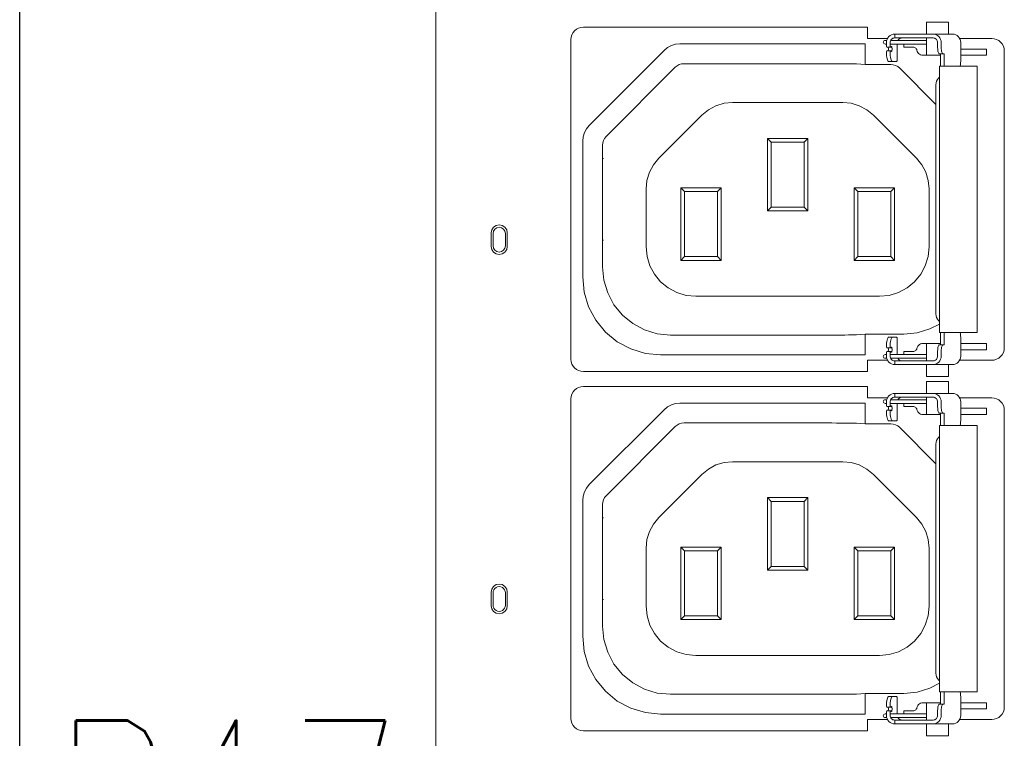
# Model space of a CAD drawing. Header units: millimetres. Extents: x 94562 to 148980, y -25377 to 3008.
# Tile 76 of 140: x 100778 to 100858, y -22606 to -22548. Entities that reach past the tile are written whole.
import ezdxf
from ezdxf.enums import TextEntityAlignment as Align

# ---------------------------------------------------------------- set-up
doc = ezdxf.new("R2010")
doc.units = ezdxf.units.MM
doc.layers.add('tt_opis', color=30, linetype='Continuous')
doc.layers.add('tt_symbole', color=40, linetype='Continuous')
doc.styles.add('Opis_czujki', font='romans.shx', dxfattribs={"width": 0.7})

# ---------------------------------------------------------------- blocks, each defined once
blk = doc.blocks.new('IT_szafa_stojąca_42U')
blk.add_line((289.4091, 1608.811), (289.4091, 1797.7235))
blk = doc.blocks.new('PDU_(18)C13_(6)C19')
at = {"layer": 'tt_symbole', "lineweight": 5}
for p, q in [((0, 5.75376), (0, 0)), ((0.26331, 2.52161), (0.26297, 2.52119)), ((0.26371, 2.52194), (0.26331, 2.52161)), ((0.26417, 2.52221), (0.26371, 2.52194)), ((0.26467, 2.52236), (0.26417, 2.52221)), ((0.26518, 2.5224), (0.26467, 2.52236)), ((0.26524, 2.5224), (0.26518, 2.5224)), ((0.26529, 2.5224), (0.26524, 2.5224)), ((0.26535, 2.5224), (0.26529, 2.5224)), ((0.26543, 2.5224), (0.26535, 2.5224)), ((0.2655, 2.5224), (0.26543, 2.5224)), ((0.26558, 2.5224), (0.2655, 2.5224)), ((0.26567, 2.5224), (0.26558, 2.5224)), ((0.26576, 2.5224), (0.26567, 2.5224)), ((0.27776, 2.5224), (0.26576, 2.5224)), ((0.27826, 2.5224), (0.27776, 2.5224)), ((0.27888, 2.5224), (0.27826, 2.5224)), ((0.27958, 2.5224), (0.27888, 2.5224)), ((0.2804, 2.5224), (0.27958, 2.5224)), ((0.28131, 2.5224), (0.2804, 2.5224)), ((0.28228, 2.5224), (0.28131, 2.5224)), ((0.28332, 2.5224), (0.28228, 2.5224)), ((0.2844, 2.5224), (0.28332, 2.5224)), ((0.28743, 2.5224), (0.2844, 2.5224)), ((0.28793, 2.52236), (0.28743, 2.5224)), ((0.28842, 2.52221), (0.28793, 2.52236)), ((0.28886, 2.52194), (0.28842, 2.52221)), ((0.28926, 2.52161), (0.28886, 2.52194)), ((0.28958, 2.52119), (0.28926, 2.52161)), ((0.30271, 2.52208), (0.32136, 2.52208)), ((0.32276, 2.52194), (0.32136, 2.52208)), ((0.32411, 2.52154), (0.32276, 2.52194)), ((0.1319, 2.51521), (0.13386, 2.51681)), ((0.13386, 2.51681), (0.13608, 2.518)), ((0.13608, 2.518), (0.13849, 2.51872)), ((0.13849, 2.51872), (0.141, 2.51897)), ((0.141, 2.51897), (0.24803, 2.51897)), ((0.2604, 2.51753), (0.26071, 2.51703)), ((0.26071, 2.51703), (0.26286, 2.51703)), ((0.26257, 2.52021), (0.26253, 2.51968)), ((0.26253, 2.51968), (0.26253, 2.51753)), ((0.26253, 2.51883), (0.26483, 2.51883)), ((0.26286, 2.51703), (0.26253, 2.51753)), ((0.26272, 2.52072), (0.26257, 2.52021)), ((0.26297, 2.52119), (0.26272, 2.52072)), ((0.26286, 2.51703), (0.26285, 2.51703)), ((0.2835, 2.52099), (0.26286, 2.52099)), ((0.26326, 2.5174), (0.26286, 2.51703)), ((0.26339, 2.5174), (0.26326, 2.5174)), ((0.2635, 2.51719), (0.26339, 2.5174)), ((0.2636, 2.51681), (0.2635, 2.51719)), ((0.26364, 2.51628), (0.2636, 2.51681)), ((0.26364, 2.51572), (0.26364, 2.51628)), ((0.26483, 2.51883), (0.2835, 2.51883)), ((0.27588, 2.51707), (0.27631, 2.51703)), ((0.27631, 2.51703), (0.27672, 2.51692)), ((0.27672, 2.51692), (0.2771, 2.51671)), ((0.2771, 2.51671), (0.27743, 2.51644)), ((0.27743, 2.51644), (0.27769, 2.51611)), ((0.27769, 2.51611), (0.2779, 2.51574)), ((0.28982, 2.52072), (0.28958, 2.52119)), ((0.28997, 2.52021), (0.28982, 2.52072)), ((0.29001, 2.51968), (0.28997, 2.52021)), ((0.29001, 2.51674), (0.29001, 2.51968)), ((0.29004, 2.51604), (0.29001, 2.51674)), ((0.2901, 2.51536), (0.29004, 2.51604)), ((0.32536, 2.52087), (0.32411, 2.52154)), ((0.32644, 2.51999), (0.32536, 2.52087)), ((0.32735, 2.5189), (0.32644, 2.51999)), ((0.32801, 2.51767), (0.32735, 2.5189)), ((0.32842, 2.51632), (0.32801, 2.51767)), ((0.32856, 2.51493), (0.32842, 2.51632)), ((0.08858, 2.47189), (0.1319, 2.51521)), ((0.26253, 2.51447), (0.26286, 2.51497)), ((0.26283, 2.51497), (0.26285, 2.51497)), ((0.26285, 2.51497), (0.26286, 2.51497)), ((0.26286, 2.51497), (0.26326, 2.5146)), ((0.26326, 2.5146), (0.26339, 2.5146)), ((0.26339, 2.5146), (0.2635, 2.51481)), ((0.2635, 2.51481), (0.2636, 2.51519)), ((0.2636, 2.51519), (0.26364, 2.51572)), ((0.2779, 2.51574), (0.27803, 2.51533)), ((0.27803, 2.51533), (0.27822, 2.51465)), ((0.27822, 2.51465), (0.27856, 2.51403)), ((0.27856, 2.51403), (0.27901, 2.51349)), ((0.27901, 2.51349), (0.27957, 2.51303)), ((0.27957, 2.51303), (0.28019, 2.51269)), ((0.28019, 2.51269), (0.28088, 2.51249)), ((0.28088, 2.51249), (0.2816, 2.51242)), ((0.2816, 2.51242), (0.29175, 2.51242)), ((0.29021, 2.51475), (0.2901, 2.51536)), ((0.29035, 2.51421), (0.29021, 2.51475)), ((0.29051, 2.51376), (0.29035, 2.51421)), ((0.29069, 2.51343), (0.29051, 2.51376)), ((0.2909, 2.51322), (0.29069, 2.51343)), ((0.29113, 2.51315), (0.2909, 2.51322)), ((0.29319, 2.51315), (0.29113, 2.51315)), ((0.32856, 2.34335), (0.32856, 2.51493)), ((0.08699, 2.46993), (0.08858, 2.47189)), ((0.08482, 2.46279), (0.08507, 2.46529)), ((0.08507, 2.46529), (0.08581, 2.46771)), ((0.08581, 2.46771), (0.08699, 2.46993)), ((0.08482, 2.38433), (0.08482, 2.46279)), ((0.08568, 2.37554), (0.08482, 2.38433)), ((0.08825, 2.3671), (0.08568, 2.37554)), ((0.0924, 2.35931), (0.08825, 2.3671)), ((0.098, 2.35249), (0.0924, 2.35931)), ((0.10482, 2.34689), (0.098, 2.35249)), ((0.29382, 2.34512), (0.29382, 2.35228)), ((0.303, 2.35196), (0.30289, 2.35228)), ((0.30314, 2.35142), (0.303, 2.35196)), ((0.30325, 2.35081), (0.30314, 2.35142)), ((0.11261, 2.34272), (0.10482, 2.34689)), ((0.27901, 2.34479), (0.27957, 2.34524)), ((0.27957, 2.34524), (0.28019, 2.34557)), ((0.28019, 2.34557), (0.28088, 2.34578)), ((0.28088, 2.34578), (0.2816, 2.34585)), ((0.2816, 2.34585), (0.29175, 2.34585)), ((0.30331, 2.35012), (0.30325, 2.35081)), ((0.30333, 2.34943), (0.30331, 2.35012)), ((0.30333, 2.3386), (0.30333, 2.34943)), ((0.12106, 2.34017), (0.11261, 2.34272)), ((0.12986, 2.33931), (0.12106, 2.34017)), ((0.2604, 2.34379), (0.2607, 2.34331)), ((0.26072, 2.34125), (0.2604, 2.34075)), ((0.2607, 2.34331), (0.26286, 2.34331)), ((0.26286, 2.34125), (0.26072, 2.34125)), ((0.26287, 2.34331), (0.26253, 2.34379)), ((0.26253, 2.34075), (0.26286, 2.34125)), ((0.26253, 2.34075), (0.26253, 2.3386)), ((0.26285, 2.34331), (0.26283, 2.34331)), ((0.26286, 2.34331), (0.26285, 2.34331)), ((0.26287, 2.34331), (0.26286, 2.34331)), ((0.26286, 2.34125), (0.26289, 2.34122)), ((0.26326, 2.34367), (0.26287, 2.34331)), ((0.26289, 2.34122), (0.26326, 2.34087)), ((0.26339, 2.34368), (0.26326, 2.34367)), ((0.26326, 2.34087), (0.26339, 2.34086)), ((0.2635, 2.34347), (0.26339, 2.34368)), ((0.26339, 2.34086), (0.2635, 2.34107)), ((0.2636, 2.34307), (0.2635, 2.34347)), ((0.2635, 2.34107), (0.2636, 2.34147)), ((0.26364, 2.34256), (0.2636, 2.34307)), ((0.2636, 2.34147), (0.26364, 2.34199)), ((0.26364, 2.34199), (0.26364, 2.34256)), ((0.27588, 2.34119), (0.27631, 2.34124)), ((0.27631, 2.34124), (0.27672, 2.34136)), ((0.27672, 2.34136), (0.2771, 2.34157)), ((0.2771, 2.34157), (0.27743, 2.34183)), ((0.27743, 2.34183), (0.27769, 2.34217)), ((0.27769, 2.34217), (0.2779, 2.34254)), ((0.2779, 2.34254), (0.27803, 2.34294)), ((0.27803, 2.34294), (0.27822, 2.34362)), ((0.27822, 2.34362), (0.27856, 2.34425)), ((0.27856, 2.34425), (0.27901, 2.34479)), ((0.29001, 2.34154), (0.29004, 2.34224)), ((0.29001, 2.3386), (0.29001, 2.34154)), ((0.29004, 2.34224), (0.2901, 2.3429)), ((0.2901, 2.3429), (0.29021, 2.34353)), ((0.29021, 2.34353), (0.29035, 2.34407)), ((0.29035, 2.34407), (0.29051, 2.34451)), ((0.29051, 2.34451), (0.29069, 2.34485)), ((0.29069, 2.34485), (0.2909, 2.34506)), ((0.2909, 2.34506), (0.29113, 2.34512)), ((0.29113, 2.34512), (0.29319, 2.34512)), ((0.29319, 2.34512), (0.29382, 2.34512)), ((0.32735, 2.33937), (0.32801, 2.34061)), ((0.32801, 2.34061), (0.32842, 2.34194)), ((0.32842, 2.34194), (0.32856, 2.34335)), ((0.24803, 2.33931), (0.12986, 2.33931)), ((0.26101, 2.33619), (0.24949, 2.33619)), ((0.24949, 2.33619), (0.24949, 2.32964)), ((0.26253, 2.3386), (0.26257, 2.33806)), ((0.26257, 2.33806), (0.26272, 2.33754)), ((0.26272, 2.33754), (0.26297, 2.33708)), ((0.26286, 2.33729), (0.26421, 2.33729)), ((0.26297, 2.33708), (0.26331, 2.33667)), ((0.26331, 2.33667), (0.26371, 2.33632)), ((0.26371, 2.33632), (0.26417, 2.33607)), ((0.26417, 2.33607), (0.26467, 2.33592)), ((0.26421, 2.33729), (0.26483, 2.33729)), ((0.26467, 2.33592), (0.26518, 2.33586)), ((0.26483, 2.33729), (0.2835, 2.33729)), ((0.26518, 2.33586), (0.26524, 2.33586)), ((0.26518, 2.33586), (0.26518, 2.33368)), ((0.26524, 2.33586), (0.26529, 2.33586)), ((0.26529, 2.33586), (0.26535, 2.33586)), ((0.26535, 2.33586), (0.26543, 2.33586)), ((0.26543, 2.33586), (0.2655, 2.33586)), ((0.2655, 2.33586), (0.26558, 2.33586)), ((0.26558, 2.33586), (0.26567, 2.33586)), ((0.26567, 2.33586), (0.26576, 2.33586)), ((0.26576, 2.33586), (0.27776, 2.33586)), ((0.27776, 2.33586), (0.27826, 2.33586)), ((0.27826, 2.33586), (0.27888, 2.33586)), ((0.27888, 2.33586), (0.27958, 2.33586)), ((0.27958, 2.33586), (0.2804, 2.33586)), ((0.2804, 2.33586), (0.28131, 2.33586)), ((0.28131, 2.33586), (0.28228, 2.33586)), ((0.28228, 2.33586), (0.28332, 2.33586)), ((0.28332, 2.33586), (0.2844, 2.33586)), ((0.2844, 2.33586), (0.28743, 2.33586)), ((0.28743, 2.33586), (0.28793, 2.33592)), ((0.28793, 2.33592), (0.28842, 2.33607)), ((0.28842, 2.33607), (0.28886, 2.33632)), ((0.28886, 2.33632), (0.28926, 2.33667)), ((0.28926, 2.33667), (0.28958, 2.33708)), ((0.28958, 2.33708), (0.28982, 2.33754)), ((0.28982, 2.33754), (0.28997, 2.33806)), ((0.28997, 2.33806), (0.29001, 2.3386)), ((0.29867, 2.33368), (0.29957, 2.33378)), ((0.29957, 2.33378), (0.30044, 2.33406)), ((0.30044, 2.33406), (0.30125, 2.33451)), ((0.30125, 2.33451), (0.30196, 2.33512)), ((0.30196, 2.33512), (0.30254, 2.33586)), ((0.30254, 2.33586), (0.30297, 2.33671)), ((0.30297, 2.33671), (0.30324, 2.33764)), ((0.30324, 2.33764), (0.30333, 2.3386)), ((0.32136, 2.33619), (0.32276, 2.33632)), ((0.32276, 2.33632), (0.32411, 2.33674)), ((0.32411, 2.33674), (0.32536, 2.33739)), ((0.32536, 2.33739), (0.32644, 2.33828)), ((0.32644, 2.33828), (0.32735, 2.33937)), ((0.24949, 2.32964), (0.08521, 2.32964)), ((0.26518, 2.33368), (0.27776, 2.33368)), ((0.27776, 2.33368), (0.27826, 2.33368)), ((0.27826, 2.33368), (0.27888, 2.33368)), ((0.27888, 2.33368), (0.27958, 2.33368)), ((0.27958, 2.33368), (0.2804, 2.33368)), ((0.2804, 2.33368), (0.28131, 2.33368)), ((0.28131, 2.33368), (0.28228, 2.33368)), ((0.28228, 2.33368), (0.28332, 2.33368)), ((0.28332, 2.33368), (0.2844, 2.33368)), ((0.2844, 2.33368), (0.28743, 2.33368)), ((0.28743, 2.33368), (0.29867, 2.33368)), ((0.13608, 2.31041), (0.13849, 2.31113)), ((0.13849, 2.31113), (0.141, 2.31138)), ((0.141, 2.31138), (0.24803, 2.31138)), ((0.26257, 2.31262), (0.26253, 2.31209)), ((0.26253, 2.31209), (0.26253, 2.30994)), ((0.26253, 2.31124), (0.26483, 2.31124)), ((0.26272, 2.31313), (0.26257, 2.31262)), ((0.26297, 2.3136), (0.26272, 2.31313)), ((0.2835, 2.3134), (0.26286, 2.3134)), ((0.26331, 2.31402), (0.26297, 2.3136)), ((0.26371, 2.31435), (0.26331, 2.31402)), ((0.26417, 2.31462), (0.26371, 2.31435)), ((0.26467, 2.31477), (0.26417, 2.31462)), ((0.26518, 2.31481), (0.26467, 2.31477)), ((0.26483, 2.31124), (0.2835, 2.31124)), ((0.26524, 2.31481), (0.26518, 2.31481)), ((0.26529, 2.31481), (0.26524, 2.31481)), ((0.26535, 2.31481), (0.26529, 2.31481)), ((0.26543, 2.31481), (0.26535, 2.31481)), ((0.2655, 2.31481), (0.26543, 2.31481)), ((0.26558, 2.31481), (0.2655, 2.31481)), ((0.26567, 2.31481), (0.26558, 2.31481)), ((0.26576, 2.31481), (0.26567, 2.31481)), ((0.27776, 2.31481), (0.26576, 2.31481)), ((0.27826, 2.31481), (0.27776, 2.31481)), ((0.27888, 2.31481), (0.27826, 2.31481)), ((0.27958, 2.31481), (0.27888, 2.31481)), ((0.2804, 2.31481), (0.27958, 2.31481)), ((0.28131, 2.31481), (0.2804, 2.31481)), ((0.28228, 2.31481), (0.28131, 2.31481)), ((0.28332, 2.31481), (0.28228, 2.31481)), ((0.2844, 2.31481), (0.28332, 2.31481)), ((0.28743, 2.31481), (0.2844, 2.31481)), ((0.28793, 2.31477), (0.28743, 2.31481)), ((0.28842, 2.31462), (0.28793, 2.31477)), ((0.28886, 2.31435), (0.28842, 2.31462)), ((0.28926, 2.31402), (0.28886, 2.31435)), ((0.28958, 2.3136), (0.28926, 2.31402)), ((0.28982, 2.31313), (0.28958, 2.3136)), ((0.28997, 2.31262), (0.28982, 2.31313)), ((0.29001, 2.31209), (0.28997, 2.31262)), ((0.29001, 2.30915), (0.29001, 2.31209)), ((0.30271, 2.31449), (0.32136, 2.31449)), ((0.32276, 2.31435), (0.32136, 2.31449)), ((0.32411, 2.31395), (0.32276, 2.31435)), ((0.32536, 2.31328), (0.32411, 2.31395)), ((0.32644, 2.3124), (0.32536, 2.31328)), ((0.32735, 2.31131), (0.32644, 2.3124)), ((0.32801, 2.31008), (0.32735, 2.31131)), ((0.08858, 2.2643), (0.1319, 2.30762)), ((0.1319, 2.30762), (0.13386, 2.30921)), ((0.13386, 2.30921), (0.13608, 2.31041)), ((0.2604, 2.30994), (0.26071, 2.30944)), ((0.26071, 2.30944), (0.26286, 2.30944)), ((0.26286, 2.30944), (0.26253, 2.30994)), ((0.26253, 2.30688), (0.26286, 2.30738)), ((0.26283, 2.30738), (0.26285, 2.30738)), ((0.26286, 2.30944), (0.26285, 2.30944)), ((0.26285, 2.30738), (0.26286, 2.30738)), ((0.26326, 2.30981), (0.26286, 2.30944)), ((0.26286, 2.30738), (0.26326, 2.30701)), ((0.26339, 2.30981), (0.26326, 2.30981)), ((0.26326, 2.30701), (0.26339, 2.30701)), ((0.2635, 2.3096), (0.26339, 2.30981)), ((0.26339, 2.30701), (0.2635, 2.30721)), ((0.2636, 2.30921), (0.2635, 2.3096)), ((0.2635, 2.30721), (0.2636, 2.3076)), ((0.26364, 2.30869), (0.2636, 2.30921)), ((0.2636, 2.3076), (0.26364, 2.30813)), ((0.26364, 2.30813), (0.26364, 2.30869)), ((0.27588, 2.30948), (0.27631, 2.30944)), ((0.27631, 2.30944), (0.27672, 2.30933)), ((0.27672, 2.30933), (0.2771, 2.30912)), ((0.2771, 2.30912), (0.27743, 2.30885)), ((0.27743, 2.30885), (0.27769, 2.30852)), ((0.27769, 2.30852), (0.2779, 2.30815)), ((0.2779, 2.30815), (0.27803, 2.30774)), ((0.27803, 2.30774), (0.27822, 2.30706)), ((0.27822, 2.30706), (0.27856, 2.30644)), ((0.27856, 2.30644), (0.27901, 2.3059)), ((0.27901, 2.3059), (0.27957, 2.30544)), ((0.27957, 2.30544), (0.28019, 2.3051)), ((0.29004, 2.30845), (0.29001, 2.30915)), ((0.2901, 2.30777), (0.29004, 2.30845)), ((0.29021, 2.30716), (0.2901, 2.30777)), ((0.29035, 2.30662), (0.29021, 2.30716)), ((0.29051, 2.30617), (0.29035, 2.30662)), ((0.29069, 2.30584), (0.29051, 2.30617)), ((0.2909, 2.30563), (0.29069, 2.30584)), ((0.29113, 2.30556), (0.2909, 2.30563)), ((0.29319, 2.30556), (0.29113, 2.30556)), ((0.32842, 2.30873), (0.32801, 2.31008)), ((0.32856, 2.30734), (0.32842, 2.30873)), ((0.32856, 2.13576), (0.32856, 2.30734)), ((0.28019, 2.3051), (0.28088, 2.3049)), ((0.28088, 2.3049), (0.2816, 2.30483)), ((0.2816, 2.30483), (0.29175, 2.30483)), ((0.08507, 2.2577), (0.08581, 2.26012)), ((0.08581, 2.26012), (0.08699, 2.26234)), ((0.08699, 2.26234), (0.08858, 2.2643)), ((0.08482, 2.2552), (0.08507, 2.2577)), ((0.08482, 2.17674), (0.08482, 2.2552)), ((0.08568, 2.16795), (0.08482, 2.17674)), ((0.08825, 2.15951), (0.08568, 2.16795)), ((0.0924, 2.15171), (0.08825, 2.15951)), ((0.098, 2.1449), (0.0924, 2.15171)), ((0.10482, 2.1393), (0.098, 2.1449)), ((0.29382, 2.13753), (0.29382, 2.14469)), ((0.303, 2.14437), (0.30289, 2.14469)), ((0.30314, 2.14383), (0.303, 2.14437)), ((0.30325, 2.14321), (0.30314, 2.14383)), ((0.30331, 2.14253), (0.30325, 2.14321)), ((0.30333, 2.14184), (0.30331, 2.14253)), ((0.30333, 2.13101), (0.30333, 2.14184)), ((0.11261, 2.13513), (0.10482, 2.1393)), ((0.12106, 2.13258), (0.11261, 2.13513)), ((0.2604, 2.1362), (0.2607, 2.13571)), ((0.2607, 2.13571), (0.26286, 2.13571)), ((0.26287, 2.13571), (0.26253, 2.1362)), ((0.26285, 2.13571), (0.26283, 2.13571)), ((0.26286, 2.13571), (0.26285, 2.13571)), ((0.26287, 2.13571), (0.26286, 2.13571)), ((0.26326, 2.13608), (0.26287, 2.13571)), ((0.26339, 2.13609), (0.26326, 2.13608)), ((0.2635, 2.13588), (0.26339, 2.13609)), ((0.2636, 2.13548), (0.2635, 2.13588)), ((0.26364, 2.13496), (0.2636, 2.13548)), ((0.26364, 2.1344), (0.26364, 2.13496)), ((0.27743, 2.13424), (0.27769, 2.13458)), ((0.27769, 2.13458), (0.2779, 2.13495)), ((0.2779, 2.13495), (0.27803, 2.13535)), ((0.27803, 2.13535), (0.27822, 2.13603)), ((0.27822, 2.13603), (0.27856, 2.13666)), ((0.27856, 2.13666), (0.27901, 2.1372)), ((0.27901, 2.1372), (0.27957, 2.13765)), ((0.27957, 2.13765), (0.28019, 2.13798)), ((0.28019, 2.13798), (0.28088, 2.13819)), ((0.28088, 2.13819), (0.2816, 2.13826)), ((0.2816, 2.13826), (0.29175, 2.13826)), ((0.29001, 2.13395), (0.29004, 2.13465)), ((0.29004, 2.13465), (0.2901, 2.13531)), ((0.2901, 2.13531), (0.29021, 2.13594)), ((0.29021, 2.13594), (0.29035, 2.13648)), ((0.29035, 2.13648), (0.29051, 2.13692)), ((0.29051, 2.13692), (0.29069, 2.13726)), ((0.29069, 2.13726), (0.2909, 2.13746)), ((0.2909, 2.13746), (0.29113, 2.13753)), ((0.29113, 2.13753), (0.29319, 2.13753)), ((0.29319, 2.13753), (0.29382, 2.13753)), ((0.32842, 2.13435), (0.32856, 2.13576)), ((0.12986, 2.13171), (0.12106, 2.13258)), ((0.24803, 2.13171), (0.12986, 2.13171)), ((0.26072, 2.13366), (0.2604, 2.13316)), ((0.26286, 2.13366), (0.26072, 2.13366)), ((0.26253, 2.13316), (0.26286, 2.13366)), ((0.26253, 2.13316), (0.26253, 2.13101)), ((0.26253, 2.13101), (0.26257, 2.13046)), ((0.26257, 2.13046), (0.26272, 2.12995)), ((0.26272, 2.12995), (0.26297, 2.12949)), ((0.26286, 2.13366), (0.26289, 2.13363)), ((0.26286, 2.1297), (0.26421, 2.1297)), ((0.26289, 2.13363), (0.26326, 2.13328)), ((0.26297, 2.12949), (0.26331, 2.12908)), ((0.26326, 2.13328), (0.26339, 2.13327)), ((0.26331, 2.12908), (0.26371, 2.12873)), ((0.26339, 2.13327), (0.2635, 2.13348)), ((0.2635, 2.13348), (0.2636, 2.13388)), ((0.2636, 2.13388), (0.26364, 2.1344)), ((0.26421, 2.1297), (0.26483, 2.1297)), ((0.26483, 2.1297), (0.2835, 2.1297)), ((0.27588, 2.1336), (0.27631, 2.13365)), ((0.27631, 2.13365), (0.27672, 2.13377)), ((0.27672, 2.13377), (0.2771, 2.13398)), ((0.2771, 2.13398), (0.27743, 2.13424)), ((0.28886, 2.12873), (0.28926, 2.12908)), ((0.28926, 2.12908), (0.28958, 2.12949)), ((0.28958, 2.12949), (0.28982, 2.12995)), ((0.28982, 2.12995), (0.28997, 2.13046)), ((0.28997, 2.13046), (0.29001, 2.13101)), ((0.29001, 2.13101), (0.29001, 2.13395)), ((0.30254, 2.12827), (0.30297, 2.12912)), ((0.30297, 2.12912), (0.30324, 2.13005)), ((0.30324, 2.13005), (0.30333, 2.13101)), ((0.32276, 2.12873), (0.32411, 2.12915)), ((0.32411, 2.12915), (0.32536, 2.1298)), ((0.32536, 2.1298), (0.32644, 2.13069)), ((0.32644, 2.13069), (0.32735, 2.13178)), ((0.32735, 2.13178), (0.32801, 2.13302)), ((0.32801, 2.13302), (0.32842, 2.13435)), ((0.26101, 2.1286), (0.24949, 2.1286)), ((0.24949, 2.1286), (0.24949, 2.12205)), ((0.26371, 2.12873), (0.26417, 2.12848)), ((0.26417, 2.12848), (0.26467, 2.12833)), ((0.26467, 2.12833), (0.26518, 2.12827)), ((0.26518, 2.12827), (0.26524, 2.12827)), ((0.26518, 2.12827), (0.26518, 2.12609)), ((0.26518, 2.12609), (0.27776, 2.12609)), ((0.26524, 2.12827), (0.26529, 2.12827)), ((0.26529, 2.12827), (0.26535, 2.12827)), ((0.26535, 2.12827), (0.26543, 2.12827)), ((0.26543, 2.12827), (0.2655, 2.12827)), ((0.2655, 2.12827), (0.26558, 2.12827)), ((0.26558, 2.12827), (0.26567, 2.12827)), ((0.26567, 2.12827), (0.26576, 2.12827)), ((0.26576, 2.12827), (0.27776, 2.12827)), ((0.27776, 2.12827), (0.27826, 2.12827)), ((0.27776, 2.12609), (0.27826, 2.12609)), ((0.27826, 2.12827), (0.27888, 2.12827)), ((0.27826, 2.12609), (0.27888, 2.12609)), ((0.27888, 2.12827), (0.27958, 2.12827)), ((0.27888, 2.12609), (0.27958, 2.12609)), ((0.27958, 2.12827), (0.2804, 2.12827)), ((0.27958, 2.12609), (0.2804, 2.12609)), ((0.2804, 2.12827), (0.28131, 2.12827)), ((0.2804, 2.12609), (0.28131, 2.12609)), ((0.28131, 2.12827), (0.28228, 2.12827)), ((0.28131, 2.12609), (0.28228, 2.12609)), ((0.28228, 2.12827), (0.28332, 2.12827)), ((0.28228, 2.12609), (0.28332, 2.12609)), ((0.28332, 2.12827), (0.2844, 2.12827)), ((0.28332, 2.12609), (0.2844, 2.12609)), ((0.2844, 2.12827), (0.28743, 2.12827)), ((0.2844, 2.12609), (0.28743, 2.12609)), ((0.28743, 2.12827), (0.28793, 2.12833)), ((0.28743, 2.12609), (0.29867, 2.12609)), ((0.28793, 2.12833), (0.28842, 2.12848)), ((0.28842, 2.12848), (0.28886, 2.12873)), ((0.29867, 2.12609), (0.29957, 2.12619)), ((0.29957, 2.12619), (0.30044, 2.12646)), ((0.30044, 2.12646), (0.30125, 2.12692)), ((0.30125, 2.12692), (0.30196, 2.12753)), ((0.30196, 2.12753), (0.30254, 2.12827)), ((0.32136, 2.1286), (0.32276, 2.12873)), ((0.24949, 2.12205), (0.08521, 2.12205))]:
    blk.add_line(p, q, dxfattribs=at)
for points in [[(0.26101, 2.52208), (0.24949, 2.52208), (0.24949, 2.52864), (0.08521, 2.52864), (0.08381, 2.5285), (0.08246, 2.5281), (0.08122, 2.52743), (0.08013, 2.52654), (0.07924, 2.52546), (0.07857, 2.52422), (0.07815, 2.52287), (0.07801, 2.52147), (0.07801, 2.33679, 0.412636), (0.08521, 2.32964)], [(0.26101, 2.31449), (0.24949, 2.31449), (0.24949, 2.32105), (0.08521, 2.32105), (0.08381, 2.32091), (0.08246, 2.32051), (0.08122, 2.31984), (0.08013, 2.31895), (0.07924, 2.31787), (0.07857, 2.31663), (0.07815, 2.31528), (0.07801, 2.31388), (0.07801, 2.1292, 0.412636), (0.08521, 2.12205)]]:
    blk.add_lwpolyline(points, format="xyb", dxfattribs=at)
for points in [[(0.29638, 2.5246), (0.29638, 2.5315), (0.29589, 2.5315), (0.29449, 2.5315), (0.2924, 2.5315), (0.28993, 2.5315), (0.28747, 2.5315), (0.28538, 2.5315), (0.28399, 2.5315), (0.2835, 2.5315), (0.2835, 2.5246)], [(0.25481, 2.52215), (0.25492, 2.5221), (0.25494, 2.52208)], [(0.26518, 2.5246), (0.26425, 2.5245), (0.26335, 2.52422), (0.26253, 2.52376), (0.26179, 2.52315), (0.26121, 2.52242), (0.26076, 2.52156), (0.26049, 2.52064), (0.2604, 2.51968), (0.2604, 2.51753)], [(0.28743, 2.5246), (0.2844, 2.5246), (0.28332, 2.5246), (0.28228, 2.5246), (0.28131, 2.5246), (0.2804, 2.5246), (0.27958, 2.5246), (0.27888, 2.5246), (0.27826, 2.5246), (0.27776, 2.5246), (0.26576, 2.5246), (0.26567, 2.5246), (0.26558, 2.5246), (0.2655, 2.5246), (0.26543, 2.5246), (0.26535, 2.5246), (0.26529, 2.5246), (0.26524, 2.5246), (0.26518, 2.5246), (0.26518, 2.5224)], [(0.26703, 2.52099), (0.26715, 2.52119), (0.26749, 2.52161), (0.26789, 2.52194), (0.26835, 2.52221), (0.26885, 2.52236), (0.26936, 2.5224)], [(0.2835, 2.5224), (0.2835, 2.51242)], [(0.29382, 2.506), (0.29382, 2.51315), (0.29319, 2.51315), (0.29299, 2.51322), (0.29278, 2.51343), (0.29258, 2.51376), (0.29242, 2.51421), (0.29228, 2.51475), (0.29218, 2.51536), (0.29211, 2.51604), (0.2921, 2.51674), (0.2921, 2.51968), (0.292, 2.52064), (0.29174, 2.52156), (0.29131, 2.52242), (0.29072, 2.52315), (0.29001, 2.52376), (0.28921, 2.52422), (0.28833, 2.5245), (0.28743, 2.5246), (0.29867, 2.5246), (0.29957, 2.5245), (0.30044, 2.52422), (0.30125, 2.52376), (0.30196, 2.52315), (0.30254, 2.52242), (0.30297, 2.52156), (0.30324, 2.52064), (0.30333, 2.51968), (0.30333, 2.50885), (0.30331, 2.50814), (0.30325, 2.50747), (0.30314, 2.50686), (0.303, 2.50632), (0.30289, 2.506)], [(0.24803, 2.50704), (0.24803, 2.51897)], [(0.26059, 2.52099), (0.26018, 2.52099), (0.25976, 2.52099), (0.25963, 2.52099), (0.25921, 2.5209), (0.25886, 2.52067), (0.25864, 2.52032), (0.25856, 2.5199), (0.25864, 2.5195), (0.25886, 2.51915), (0.25921, 2.51892), (0.25963, 2.51883), (0.25976, 2.51883), (0.26018, 2.51883), (0.2604, 2.51883)], [(0.26143, 2.51497), (0.26147, 2.51519), (0.26151, 2.51572), (0.26151, 2.51628), (0.26147, 2.51681), (0.26143, 2.51703)], [(0.26374, 2.50885), (0.26631, 2.50885), (0.26639, 2.50887), (0.26646, 2.50899), (0.26653, 2.50914), (0.2666, 2.50936), (0.26664, 2.50964), (0.26668, 2.50994), (0.26669, 2.51028), (0.26671, 2.51064), (0.26671, 2.51883)], [(0.27588, 2.51707), (0.27051, 2.51707), (0.27051, 2.51883)], [(0.30333, 2.516), (0.30544, 2.516), (0.31824, 2.516), (0.31824, 2.51242), (0.30333, 2.51242)], [(0.26286, 2.51497), (0.26071, 2.51497), (0.2604, 2.51447), (0.2604, 2.51421), (0.26042, 2.51317), (0.26049, 2.51215), (0.2606, 2.51124), (0.26075, 2.51042), (0.26093, 2.50975), (0.26114, 2.50925), (0.26136, 2.50894), (0.2616, 2.50885), (0.26374, 2.50885), (0.2635, 2.50894), (0.26326, 2.50925), (0.26306, 2.50975), (0.26288, 2.51042), (0.26272, 2.51124), (0.26261, 2.51215), (0.26254, 2.51317), (0.26253, 2.51421), (0.26253, 2.51447)], [(0.29175, 2.506), (0.29175, 2.51315)], [(0.28897, 2.48401), (0.26806, 2.50494), (0.26697, 2.50583), (0.26574, 2.50649), (0.26439, 2.5069), (0.26299, 2.50704), (0.24803, 2.50704), (0.2431, 2.50743), (0.24263, 2.50744), (0.24167, 2.50747), (0.24029, 2.50749), (0.2385, 2.5075), (0.23639, 2.5075), (0.23403, 2.50751), (0.23147, 2.50751), (0.22883, 2.50753), (0.14339, 2.50753), (0.14199, 2.50739), (0.14064, 2.50697), (0.1394, 2.50632), (0.13832, 2.50543), (0.09836, 2.46547), (0.09747, 2.46439), (0.09682, 2.46315), (0.0964, 2.46181), (0.09626, 2.4604), (0.09626, 2.39012), (0.09703, 2.38244), (0.09926, 2.37506), (0.1029, 2.36825), (0.10781, 2.36228), (0.11376, 2.35739), (0.12057, 2.35375), (0.12796, 2.35151), (0.13564, 2.35075), (0.22883, 2.35075), (0.23147, 2.35075), (0.23403, 2.35076), (0.23639, 2.35076), (0.2385, 2.35078), (0.24029, 2.35079), (0.24167, 2.35081), (0.24263, 2.35082), (0.2431, 2.35085), (0.24803, 2.35124), (0.27044, 2.35124), (0.27814, 2.352), (0.28551, 2.35424), (0.29117, 2.35712)], [(0.29117, 2.49972), (0.29051, 2.49915), (0.28986, 2.49833), (0.28938, 2.4974), (0.28908, 2.4964), (0.28897, 2.49535), (0.28897, 2.36293), (0.28908, 2.36187), (0.28938, 2.36087), (0.28986, 2.35994), (0.29051, 2.35912), (0.29117, 2.35856)], [(0.19165, 2.42251), (0.19165, 2.46439)], [(0.19381, 2.46225), (0.19381, 2.42467)], [(0.21278, 2.42467), (0.21278, 2.46225)], [(0.21492, 2.46439), (0.21492, 2.42251)], [(0.09699, 2.45276), (0.0969, 2.45276)], [(0.14154, 2.39389), (0.14154, 2.43576)], [(0.14369, 2.43361), (0.14369, 2.39603)], [(0.16481, 2.43576), (0.16481, 2.39389), (0.16267, 2.39603), (0.16267, 2.43361)], [(0.24176, 2.39389), (0.24176, 2.43576), (0.24392, 2.43361), (0.24392, 2.39603)], [(0.24176, 2.43576), (0.26503, 2.43576)], [(0.26288, 2.43361), (0.24392, 2.43361)], [(0.26288, 2.39603), (0.26288, 2.43361), (0.26503, 2.43576), (0.26503, 2.39389)], [(0.09699, 2.40551), (0.0969, 2.40551)], [(0.16481, 2.39389), (0.14154, 2.39389), (0.14369, 2.39603), (0.16267, 2.39603)], [(0.24803, 2.33931), (0.24803, 2.35124)], [(0.29175, 2.34512), (0.29175, 2.35228)], [(0.2604, 2.34379), (0.2604, 2.34406), (0.26042, 2.34511), (0.26049, 2.34611), (0.2606, 2.34704), (0.26075, 2.34786), (0.26093, 2.34853), (0.26114, 2.34903), (0.26136, 2.34933), (0.2616, 2.34943), (0.26374, 2.34943), (0.2635, 2.34933), (0.26326, 2.34903), (0.26306, 2.34853), (0.26288, 2.34786), (0.26272, 2.34704), (0.26261, 2.34611), (0.26254, 2.34511), (0.26253, 2.34406), (0.26253, 2.34379)], [(0.26671, 2.33944), (0.26671, 2.34764), (0.26669, 2.34799), (0.26668, 2.34832), (0.26664, 2.34864), (0.2666, 2.3489), (0.26653, 2.34912), (0.26646, 2.34929), (0.26639, 2.3494), (0.26631, 2.34943), (0.26374, 2.34943)], [(0.2835, 2.34585), (0.2835, 2.33586)], [(0.30333, 2.34228), (0.30544, 2.34228), (0.31824, 2.34228), (0.31824, 2.34585), (0.30333, 2.34585)], [(0.2604, 2.34075), (0.2604, 2.3386), (0.26049, 2.33764), (0.26076, 2.33671), (0.26121, 2.33586), (0.26179, 2.33512), (0.26253, 2.33451), (0.26335, 2.33406), (0.26425, 2.33378), (0.26518, 2.33368)], [(0.26143, 2.34331), (0.26147, 2.34307), (0.26151, 2.34256), (0.26151, 2.34199), (0.26147, 2.34147), (0.26143, 2.34125)], [(0.27588, 2.34119), (0.27051, 2.34119), (0.27051, 2.33944)], [(0.29319, 2.34512), (0.29299, 2.34506), (0.29278, 2.34485), (0.29258, 2.34451), (0.29242, 2.34407), (0.29228, 2.34353), (0.29218, 2.3429), (0.29211, 2.34224), (0.2921, 2.34154), (0.2921, 2.3386), (0.292, 2.33764), (0.29174, 2.33671), (0.29131, 2.33586), (0.29072, 2.33512), (0.29001, 2.33451), (0.28921, 2.33406), (0.28833, 2.33378), (0.28743, 2.33368)], [(0.2604, 2.33944), (0.26018, 2.33944), (0.25976, 2.33944), (0.25963, 2.33944), (0.25921, 2.33936), (0.25886, 2.33912), (0.25864, 2.33878), (0.25856, 2.33836), (0.25864, 2.33796), (0.25886, 2.33761), (0.25921, 2.33737), (0.25963, 2.33729), (0.25976, 2.33729), (0.26018, 2.33729), (0.26059, 2.33729)], [(0.2835, 2.33944), (0.26253, 2.33944)], [(0.26936, 2.33586), (0.26885, 2.33592), (0.26835, 2.33607), (0.26789, 2.33632), (0.26749, 2.33667), (0.26715, 2.33708), (0.26703, 2.33729)], [(0.30274, 2.33619), (0.32136, 2.33619)], [(0.2835, 2.33368), (0.2835, 2.32678), (0.28399, 2.32678), (0.28538, 2.32678), (0.28747, 2.32678), (0.28993, 2.32678), (0.2924, 2.32678), (0.29449, 2.32678), (0.29589, 2.32678), (0.29638, 2.32678), (0.29638, 2.33368)], [(0.29638, 2.31701), (0.29638, 2.32391), (0.29589, 2.32391), (0.29449, 2.32391), (0.2924, 2.32391), (0.28993, 2.32391), (0.28747, 2.32391), (0.28538, 2.32391), (0.28399, 2.32391), (0.2835, 2.32391), (0.2835, 2.31701)], [(0.26518, 2.31701), (0.26425, 2.31691), (0.26335, 2.31663), (0.26253, 2.31617), (0.26179, 2.31556), (0.26121, 2.31483), (0.26076, 2.31397), (0.26049, 2.31305), (0.2604, 2.31209), (0.2604, 2.30994)], [(0.28743, 2.31701), (0.2844, 2.31701), (0.28332, 2.31701), (0.28228, 2.31701), (0.28131, 2.31701), (0.2804, 2.31701), (0.27958, 2.31701), (0.27888, 2.31701), (0.27826, 2.31701), (0.27776, 2.31701), (0.26576, 2.31701), (0.26567, 2.31701), (0.26558, 2.31701), (0.2655, 2.31701), (0.26543, 2.31701), (0.26535, 2.31701), (0.26529, 2.31701), (0.26524, 2.31701), (0.26518, 2.31701), (0.26518, 2.31481)], [(0.29382, 2.29841), (0.29382, 2.30556), (0.29319, 2.30556), (0.29299, 2.30563), (0.29278, 2.30584), (0.29258, 2.30617), (0.29242, 2.30662), (0.29228, 2.30716), (0.29218, 2.30777), (0.29211, 2.30845), (0.2921, 2.30915), (0.2921, 2.31209), (0.292, 2.31305), (0.29174, 2.31397), (0.29131, 2.31483), (0.29072, 2.31556), (0.29001, 2.31617), (0.28921, 2.31663), (0.28833, 2.31691), (0.28743, 2.31701), (0.29867, 2.31701), (0.29957, 2.31691), (0.30044, 2.31663), (0.30125, 2.31617), (0.30196, 2.31556), (0.30254, 2.31483), (0.30297, 2.31397), (0.30324, 2.31305), (0.30333, 2.31209), (0.30333, 2.30126), (0.30331, 2.30055), (0.30325, 2.29988), (0.30314, 2.29927), (0.303, 2.29873), (0.30289, 2.29841)], [(0.24803, 2.29945), (0.24803, 2.31138)], [(0.25481, 2.31456), (0.25492, 2.31451), (0.25494, 2.31449)], [(0.26059, 2.3134), (0.26018, 2.3134), (0.25976, 2.3134), (0.25963, 2.3134), (0.25921, 2.31331), (0.25886, 2.31308), (0.25864, 2.31273), (0.25856, 2.31231), (0.25864, 2.31191), (0.25886, 2.31156), (0.25921, 2.31133), (0.25963, 2.31124), (0.25976, 2.31124), (0.26018, 2.31124), (0.2604, 2.31124)], [(0.26374, 2.30126), (0.26631, 2.30126), (0.26639, 2.30128), (0.26646, 2.3014), (0.26653, 2.30155), (0.2666, 2.30177), (0.26664, 2.30205), (0.26668, 2.30235), (0.26669, 2.30269), (0.26671, 2.30305), (0.26671, 2.31124)], [(0.26703, 2.3134), (0.26715, 2.3136), (0.26749, 2.31402), (0.26789, 2.31435), (0.26835, 2.31462), (0.26885, 2.31477), (0.26936, 2.31481)], [(0.27588, 2.30948), (0.27051, 2.30948), (0.27051, 2.31124)], [(0.2835, 2.31481), (0.2835, 2.30483)], [(0.26286, 2.30738), (0.26071, 2.30738), (0.2604, 2.30688), (0.2604, 2.30662), (0.26042, 2.30558), (0.26049, 2.30456), (0.2606, 2.30365), (0.26075, 2.30283), (0.26093, 2.30216), (0.26114, 2.30166), (0.26136, 2.30135), (0.2616, 2.30126), (0.26374, 2.30126), (0.2635, 2.30135), (0.26326, 2.30166), (0.26306, 2.30216), (0.26288, 2.30283), (0.26272, 2.30365), (0.26261, 2.30456), (0.26254, 2.30558), (0.26253, 2.30662), (0.26253, 2.30688)], [(0.26143, 2.30738), (0.26147, 2.3076), (0.26151, 2.30813), (0.26151, 2.30869), (0.26147, 2.30921), (0.26143, 2.30944)], [(0.29175, 2.29841), (0.29175, 2.30556)], [(0.30333, 2.30841), (0.30544, 2.30841), (0.31824, 2.30841), (0.31824, 2.30483), (0.30333, 2.30483)], [(0.28897, 2.27642), (0.26806, 2.29735), (0.26697, 2.29824), (0.26574, 2.2989), (0.26439, 2.29931), (0.26299, 2.29945), (0.24803, 2.29945), (0.2431, 2.29984), (0.24263, 2.29985), (0.24167, 2.29988), (0.24029, 2.2999), (0.2385, 2.29991), (0.23639, 2.29991), (0.23403, 2.29992), (0.23147, 2.29992), (0.22883, 2.29994), (0.14339, 2.29994), (0.14199, 2.2998), (0.14064, 2.29938), (0.1394, 2.29873), (0.13832, 2.29784), (0.09836, 2.25788), (0.09747, 2.2568), (0.09682, 2.25556), (0.0964, 2.25421), (0.09626, 2.25281), (0.09626, 2.18253), (0.09703, 2.17485), (0.09926, 2.16746), (0.1029, 2.16066), (0.10781, 2.15469), (0.11376, 2.1498), (0.12057, 2.14616), (0.12796, 2.14392), (0.13564, 2.14316), (0.22883, 2.14316), (0.23147, 2.14316), (0.23403, 2.14317), (0.23639, 2.14317), (0.2385, 2.14319), (0.24029, 2.1432), (0.24167, 2.14321), (0.24263, 2.14323), (0.2431, 2.14326), (0.24803, 2.14365), (0.27044, 2.14365), (0.27814, 2.14441), (0.28551, 2.14665), (0.29117, 2.14953)], [(0.29117, 2.29213), (0.29051, 2.29156), (0.28986, 2.29074), (0.28938, 2.28981), (0.28908, 2.28881), (0.28897, 2.28776), (0.28897, 2.15534), (0.28908, 2.15428), (0.28938, 2.15328), (0.28986, 2.15235), (0.29051, 2.15153), (0.29117, 2.15096)], [(0.19165, 2.21492), (0.19165, 2.2568)], [(0.19381, 2.25466), (0.19381, 2.21708)], [(0.21278, 2.21708), (0.21278, 2.25466)], [(0.21492, 2.2568), (0.21492, 2.21492)], [(0.09699, 2.24517), (0.0969, 2.24517)], [(0.14154, 2.1863), (0.14154, 2.22817)], [(0.14369, 2.22602), (0.14369, 2.18844)], [(0.16481, 2.22817), (0.16481, 2.1863), (0.16267, 2.18844), (0.16267, 2.22602)], [(0.24176, 2.1863), (0.24176, 2.22817), (0.24392, 2.22602), (0.24392, 2.18844)], [(0.24176, 2.22817), (0.26503, 2.22817)], [(0.26288, 2.22602), (0.24392, 2.22602)], [(0.26288, 2.18844), (0.26288, 2.22602), (0.26503, 2.22817), (0.26503, 2.1863)], [(0.09699, 2.19792), (0.0969, 2.19792)], [(0.16481, 2.1863), (0.14154, 2.1863), (0.14369, 2.18844), (0.16267, 2.18844)], [(0.24803, 2.13171), (0.24803, 2.14365)], [(0.2604, 2.1362), (0.2604, 2.13646), (0.26042, 2.13752), (0.26049, 2.13852), (0.2606, 2.13945), (0.26075, 2.14027), (0.26093, 2.14094), (0.26114, 2.14144), (0.26136, 2.14174), (0.2616, 2.14184), (0.26374, 2.14184), (0.2635, 2.14174), (0.26326, 2.14144), (0.26306, 2.14094), (0.26288, 2.14027), (0.26272, 2.13945), (0.26261, 2.13852), (0.26254, 2.13752), (0.26253, 2.13646), (0.26253, 2.1362)], [(0.26671, 2.13185), (0.26671, 2.14005), (0.26669, 2.1404), (0.26668, 2.14073), (0.26664, 2.14105), (0.2666, 2.14131), (0.26653, 2.14153), (0.26646, 2.1417), (0.26639, 2.14181), (0.26631, 2.14184), (0.26374, 2.14184)], [(0.29175, 2.13753), (0.29175, 2.14469)], [(0.26143, 2.13571), (0.26147, 2.13548), (0.26151, 2.13496), (0.26151, 2.1344), (0.26147, 2.13388), (0.26143, 2.13366)], [(0.2835, 2.13826), (0.2835, 2.12827)], [(0.29319, 2.13753), (0.29299, 2.13746), (0.29278, 2.13726), (0.29258, 2.13692), (0.29242, 2.13648), (0.29228, 2.13594), (0.29218, 2.13531), (0.29211, 2.13465), (0.2921, 2.13395), (0.2921, 2.13101), (0.292, 2.13005), (0.29174, 2.12912), (0.29131, 2.12827), (0.29072, 2.12753), (0.29001, 2.12692), (0.28921, 2.12646), (0.28833, 2.12619), (0.28743, 2.12609)], [(0.30333, 2.13469), (0.30544, 2.13469), (0.31824, 2.13469), (0.31824, 2.13826), (0.30333, 2.13826)], [(0.2604, 2.13185), (0.26018, 2.13185), (0.25976, 2.13185), (0.25963, 2.13185), (0.25921, 2.13177), (0.25886, 2.13153), (0.25864, 2.13119), (0.25856, 2.13077), (0.25864, 2.13037), (0.25886, 2.13002), (0.25921, 2.12978), (0.25963, 2.1297), (0.25976, 2.1297), (0.26018, 2.1297), (0.26059, 2.1297)], [(0.2604, 2.13316), (0.2604, 2.13101), (0.26049, 2.13005), (0.26076, 2.12912), (0.26121, 2.12827), (0.26179, 2.12753), (0.26253, 2.12692), (0.26335, 2.12646), (0.26425, 2.12619), (0.26518, 2.12609)], [(0.2835, 2.13185), (0.26253, 2.13185)], [(0.26936, 2.12827), (0.26885, 2.12833), (0.26835, 2.12848), (0.26789, 2.12873), (0.26749, 2.12908), (0.26715, 2.12949), (0.26703, 2.1297)], [(0.27588, 2.1336), (0.27051, 2.1336), (0.27051, 2.13185)], [(0.2835, 2.12609), (0.2835, 2.11919), (0.28399, 2.11919), (0.28538, 2.11919), (0.28747, 2.11919), (0.28993, 2.11919), (0.2924, 2.11919), (0.29449, 2.11919), (0.29589, 2.11919), (0.29638, 2.11919), (0.29638, 2.12609)], [(0.30274, 2.1286), (0.32136, 2.1286)]]:
    blk.add_lwpolyline(points, dxfattribs=at)
for points in [[(0.29117, 2.506), (0.29117, 2.35228), (0.29128, 2.35228), (0.29153, 2.35228), (0.29192, 2.35228), (0.29243, 2.35228), (0.29306, 2.35228), (0.29378, 2.35228), (0.30439, 2.35228), (0.30654, 2.35228), (0.30878, 2.35228), (0.31076, 2.35228), (0.31218, 2.35228), (0.31283, 2.35228), (0.31286, 2.35228), (0.31286, 2.506), (0.31283, 2.506), (0.31218, 2.506), (0.31076, 2.506), (0.30878, 2.506), (0.30654, 2.506), (0.30439, 2.506), (0.29378, 2.506), (0.29306, 2.506), (0.29243, 2.506), (0.29192, 2.506), (0.29153, 2.506), (0.29128, 2.506)], [(0.25644, 2.37312), (0.15014, 2.37312), (0.14456, 2.37368), (0.13918, 2.37531), (0.13424, 2.37794), (0.12989, 2.38151), (0.12633, 2.38585), (0.12368, 2.39081), (0.12206, 2.39617), (0.1215, 2.40175), (0.1215, 2.43522), (0.12199, 2.44011), (0.12342, 2.44481), (0.12572, 2.44914), (0.12885, 2.45294), (0.15372, 2.47781), (0.15751, 2.48093), (0.16185, 2.48325), (0.16654, 2.48467), (0.17143, 2.48515), (0.23514, 2.48515), (0.24003, 2.48467), (0.24474, 2.48325), (0.24907, 2.48093), (0.25286, 2.47781), (0.27774, 2.45294), (0.28085, 2.44914), (0.28317, 2.44481), (0.28458, 2.44011), (0.28507, 2.43522), (0.28507, 2.40175), (0.28451, 2.39617), (0.28289, 2.39081), (0.28025, 2.38585), (0.27668, 2.38151), (0.27235, 2.37794), (0.26739, 2.37531), (0.26203, 2.37368)], [(0.21492, 2.46439), (0.21278, 2.46225), (0.19381, 2.46225), (0.19165, 2.46439)], [(0.16481, 2.43576), (0.16267, 2.43361), (0.14369, 2.43361), (0.14154, 2.43576)], [(0.19381, 2.42467), (0.21278, 2.42467), (0.21492, 2.42251), (0.19165, 2.42251)], [(0.04122, 2.40981), (0.04088, 2.4116), (0.03986, 2.4131), (0.03835, 2.41411), (0.03657, 2.41446), (0.03479, 2.41411), (0.03328, 2.4131), (0.03228, 2.4116), (0.03192, 2.40981), (0.03192, 2.40193), (0.03228, 2.40015), (0.03328, 2.39865), (0.03479, 2.39764), (0.03657, 2.39729), (0.03835, 2.39764), (0.03986, 2.39865), (0.04088, 2.40015), (0.04122, 2.40193)], [(0.24392, 2.39603), (0.26288, 2.39603), (0.26503, 2.39389), (0.24176, 2.39389)], [(0.29117, 2.29841), (0.29117, 2.14469), (0.29128, 2.14469), (0.29153, 2.14469), (0.29192, 2.14469), (0.29243, 2.14469), (0.29306, 2.14469), (0.29378, 2.14469), (0.30439, 2.14469), (0.30654, 2.14469), (0.30878, 2.14469), (0.31076, 2.14469), (0.31218, 2.14469), (0.31283, 2.14469), (0.31286, 2.14469), (0.31286, 2.29841), (0.31283, 2.29841), (0.31218, 2.29841), (0.31076, 2.29841), (0.30878, 2.29841), (0.30654, 2.29841), (0.30439, 2.29841), (0.29378, 2.29841), (0.29306, 2.29841), (0.29243, 2.29841), (0.29192, 2.29841), (0.29153, 2.29841), (0.29128, 2.29841)], [(0.25644, 2.16553), (0.15014, 2.16553), (0.14456, 2.16609), (0.13918, 2.16771), (0.13424, 2.17035), (0.12989, 2.17392), (0.12633, 2.17826), (0.12368, 2.18321), (0.12206, 2.18858), (0.1215, 2.19416), (0.1215, 2.22763), (0.12199, 2.23252), (0.12342, 2.23721), (0.12572, 2.24155), (0.12885, 2.24535), (0.15372, 2.27021), (0.15751, 2.27334), (0.16185, 2.27566), (0.16654, 2.27708), (0.17143, 2.27756), (0.23514, 2.27756), (0.24003, 2.27708), (0.24474, 2.27566), (0.24907, 2.27334), (0.25286, 2.27021), (0.27774, 2.24535), (0.28085, 2.24155), (0.28317, 2.23721), (0.28458, 2.23252), (0.28507, 2.22763), (0.28507, 2.19416), (0.28451, 2.18858), (0.28289, 2.18321), (0.28025, 2.17826), (0.27668, 2.17392), (0.27235, 2.17035), (0.26739, 2.16771), (0.26203, 2.16609)], [(0.21492, 2.2568), (0.21278, 2.25466), (0.19381, 2.25466), (0.19165, 2.2568)], [(0.16481, 2.22817), (0.16267, 2.22602), (0.14369, 2.22602), (0.14154, 2.22817)], [(0.19381, 2.21708), (0.21278, 2.21708), (0.21492, 2.21492), (0.19165, 2.21492)], [(0.04122, 2.20222), (0.04088, 2.204), (0.03986, 2.20551), (0.03835, 2.20653), (0.03657, 2.20687), (0.03479, 2.20653), (0.03328, 2.20551), (0.03228, 2.204), (0.03192, 2.20222), (0.03192, 2.19435), (0.03228, 2.19257), (0.03328, 2.19106), (0.03479, 2.19006), (0.03657, 2.18969), (0.03835, 2.19006), (0.03986, 2.19106), (0.04088, 2.19257), (0.04122, 2.19435)], [(0.24392, 2.18844), (0.26288, 2.18844), (0.26503, 2.1863), (0.24176, 2.1863)]]:
    blk.add_lwpolyline(points, close=True, dxfattribs=at)
for points in [[(0.04015, 2.40226), (0.04015, 2.40943, 0.998278), (0.033, 2.40943), (0.033, 2.40226, 0.997531)], [(0.033, 2.20183), (0.033, 2.19468, 1.001446), (0.04015, 2.19468), (0.04015, 2.20183, 1.002305)]]:
    blk.add_lwpolyline(points, format="xyb", close=True, dxfattribs=at)

msp = doc.modelspace()

# ---------------------------------------------------------------- block references
at = {"layer": 'tt_symbole'}
for name, p, xscale, yscale, zscale in [('IT_szafa_stojąca_42U', (97884.399, -39000.652), 10, 10, 10), ('PDU_(18)C13_(6)C19', (100812.11, -22901.429), 139.7022507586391, 139.7022507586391, 139.7022507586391)]:
    msp.add_blockref(name, p, dxfattribs=dict(at, xscale=xscale, yscale=yscale, zscale=zscale))

# ---------------------------------------------------------------- texts
at = {"layer": 'tt_opis', "style": 'Opis_czujki', "width": 0.6}
msp.add_text('P17', height=18, dxfattribs=at).set_placement((100809.407, -22622.138), align=Align.RIGHT)

doc.saveas('drawing.dxf')
